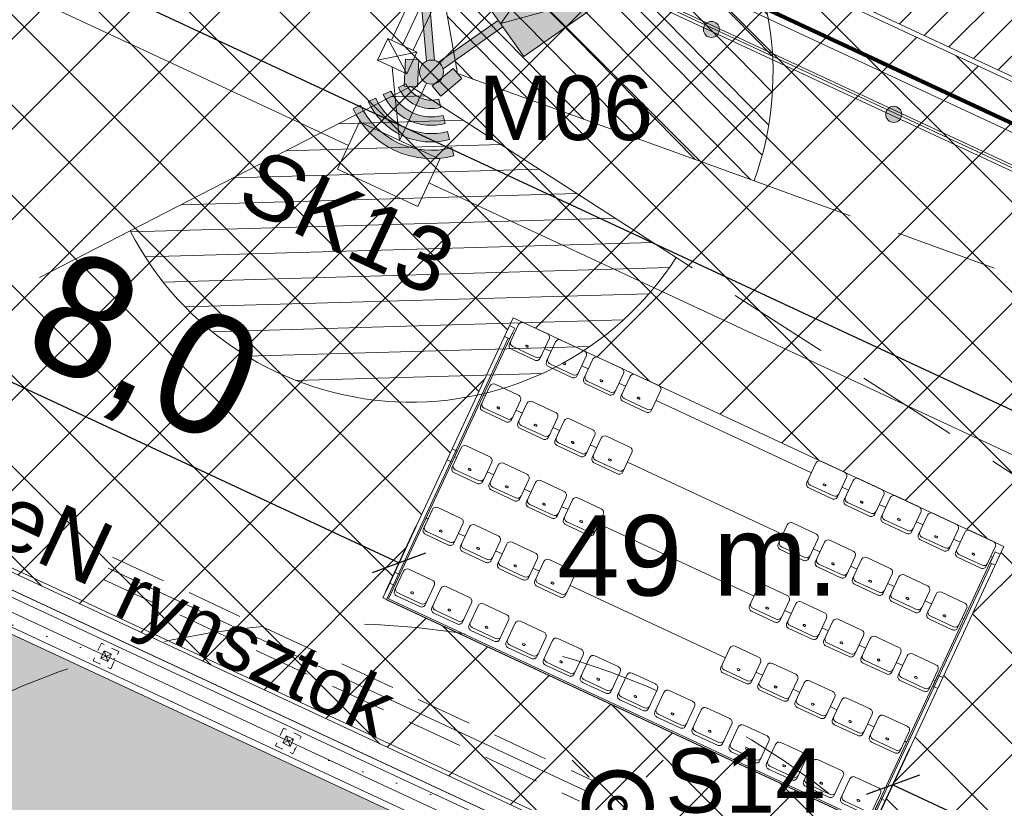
# Model space of a CAD drawing. Header units: millimetres. Extents: x 1962 to 3194, y -795 to -219.
# Tile 46 of 256: x 2206.84 to 2219.08, y -640.5 to -630.77. Entities that reach past the tile are written whole.
import ezdxf

# ---------------------------------------------------------------- set-up
doc = ezdxf.new("R2010")
doc.units = ezdxf.units.MM
for name, pattern in [('CENTER2', [28.575000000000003, 19.05, -3.175, 3.175, -3.175]), ('DOT', [6.35, 0, -6.35]), ('HIDDEN', [9.524999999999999, 6.35, -3.175]), ('L_0_45', [0.5, 0.25, -0.25])]:
    doc.linetypes.add(name, pattern=pattern)
doc.layers.get('0').update_dxf_attribs({"lineweight": 5})
doc.layers.get('Defpoints').update_dxf_attribs({"lineweight": 9})
for name, color, linetype, lineweight in [('A_boisko kolory', 78, 'Continuous', 9), ('A_boisko linie gry', 56, 'Continuous', 9), ('A_boisko reflektory', 74, 'Continuous', 9), ('A_boisko spadki', 64, 'Continuous', 9), ('A_chodnik', 132, 'Continuous', 9), ('A_hatch nawierzchnia', 253, 'Continuous', 9), ('A_hatch zieleń', 3, 'Continuous', 9), ('A_kamery', 23, 'Continuous', 9), ('A_latarnie', 22, 'Continuous', 9), ('A_mapa projektowa', 253, 'Continuous', 9), ('A_obiekty trybuny', 126, 'Continuous', 9), ('A_ogrodzenie 1_2m', 34, 'Continuous', 9), ('A_ogrodzenie 2_4m', 45, 'Continuous', 9), ('A_opisy', 13, 'Continuous', 9), ('A_parking', 53, 'Continuous', 9), ('A_strefy oddziaływania obiektów', 71, 'L_0_45', 9), ('A_wymiary pzt', 116, 'Continuous', 9), ('IE_kk', 30, 'Continuous', 9), ('IE_nn', 1, 'Continuous', 9), ('S-kd', 230, 'Continuous', 9), ('S-woda', 160, 'Continuous', 5), ('Z_UWAGI INSTALACJE WODNE', 4, 'Continuous', 9)]:
    doc.layers.add(name, color=color, linetype=linetype, lineweight=lineweight)
doc.styles.get("Standard").update_dxf_attribs({"font": 'arial.ttf'})
doc.styles.add('wymiary pzt', font='txt')
doc.dimstyles.new('wymiary pzt', dxfattribs={"dimtxt": 1.5, "dimasz": 0.5, "dimexe": 0.5, "dimexo": 0.1, "dimgap": 0.05, "dimtad": 1, "dimdec": 1, "dimrnd": 0.1, "dimzin": 0, "dimtxsty": 'wymiary pzt', "dimblk": 'OBLIQUE', "dimcen": 1, "dimadec": 1, "dimazin": 0, "dimtfac": 1, "dimtmove": 0, "dimatfit": 3, "dimfxl": 0, "dimarcsym": 0})
picture_1 = doc.add_image_def('image1.tif', size_in_pixel=(3404, 2413))

# ---------------------------------------------------------------- blocks, each defined once
blk = doc.blocks.new('zw$2336')
at = {"layer": 'A_strefy oddziaływania obiektów', "color": 7, "ltscale": 5}
blk.add_circle((-2.027500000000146, -2.273736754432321e-13), 10, dxfattribs=at)
blk.add_arc((-2.027500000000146, -2.273736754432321e-13), 30, 146.7258610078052, 12.57471333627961, dxfattribs=at)
blk = doc.blocks.new('zw$83E')
at = {"layer": 'Z_UWAGI INSTALACJE WODNE', "linetype": 'DOT', "ltscale": 0.2}
blk.add_line((0, -1.13686837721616e-13), (-40.97237903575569, 19.08675342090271), dxfattribs=at)
blk = doc.blocks.new('zw$B4C7')
at = {"layer": 'Z_UWAGI INSTALACJE WODNE'}
blk.add_lwpolyline([(-87.99083458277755, 37.75771384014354), (-0.2401453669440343, -3.120453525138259), (-26.53088138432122, -59.55718624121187), (-114.281570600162, -18.67901887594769)], dxfattribs=at)
at = {"layer": 'Z_UWAGI INSTALACJE WODNE', "linetype": 'L_0_45', "ltscale": 2}
blk.add_lwpolyline([(-0.3730195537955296, -3.168873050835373, 0.05000000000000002, 0.05000000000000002, 0), (-26.57930091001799, -59.42431205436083, 0.05, 0.05, 0), (-114.2393432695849, -18.5883720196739, 0, 0, 0)], format="xyseb", dxfattribs=at)
at = {"layer": 'Z_UWAGI INSTALACJE WODNE'}
blk.add_blockref('zw$83E', (-31.38811663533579, -57.1841521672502), dxfattribs=at)
blk = doc.blocks.new('zw$72B4')
at = {"layer": 'A_ogrodzenie 2_4m'}
for p, q in [((0.0500000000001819, -0.0500000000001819), (-0.04999999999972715, 0.04999999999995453)), ((-0.0500000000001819, -0.04999999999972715), (0.0500000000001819, 0.04999999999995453))]:
    blk.add_line(p, q, dxfattribs=at)
at = {"layer": 'A_ogrodzenie 2_4m', "linetype": 'HIDDEN', "ltscale": 0.01}
blk.add_lwpolyline([(-0.1199999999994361, 0.1199999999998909), (-0.1199999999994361, -0.1199999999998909), (0.1199999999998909, -0.1199999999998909), (0.1199999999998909, 0.1199999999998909)], close=True, dxfattribs=at)
at = {"layer": 'A_ogrodzenie 2_4m'}
blk.add_lwpolyline([(-0.04999999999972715, 0.04999999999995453), (-0.04999999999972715, -0.04999999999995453), (0.0500000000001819, -0.04999999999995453), (0.0500000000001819, 0.04999999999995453)], close=True, dxfattribs=at)
blk = doc.blocks.new('zw$4BF9')
at = {"layer": 'A_ogrodzenie 2_4m'}
blk.add_lwpolyline([(11.14485038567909, 8.054290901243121), (11.14485038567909, 8.054290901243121), (-89.68735298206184, 55.0264084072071), (-87.99299999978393, 59.2480000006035), (-87.5599999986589, 60.2390000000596), (-75.48799999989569, 90.17300000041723), (-61.70164762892, 124.5301955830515)], dxfattribs=at)
at = {"layer": 'A_ogrodzenie 2_4m', "rotation": 65.02180580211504}
for p in [(-27.38006353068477, 26.0009063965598), (-25.11389212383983, 24.94522313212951)]:
    blk.add_blockref('zw$72B4', p, dxfattribs=at)
blk = doc.blocks.new('zw$9027')
at = {"layer": 'A_kamery'}
h = blk.add_hatch(dxfattribs=at)
h.set_pattern_fill('ANSI31', color=256, scale=0.09999999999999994, angle=75.00000000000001)
h.set_pattern_definition([(120, (-454.7439262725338, -175.431343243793), (-0.2749630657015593, -0.15875), [])])
h.paths.add_polyline_path([(3.236519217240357, -2.217250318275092, 0.5773502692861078), (0.3019354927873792, 3.911533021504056), (1.096964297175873e-09, -4.670255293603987e-10)])
at = {"layer": 'A_kamery', "linetype": 'HIDDEN', "ltscale": 0.2}
for p, q in [((2.225990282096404, 28.83738332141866), (0.3019356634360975, 3.911533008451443)), ((3.236519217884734, -2.217250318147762), (23.86091210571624, -16.34645475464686))]:
    blk.add_line(p, q, dxfattribs=at)
at = {"layer": 'A_kamery'}
for p, q in [((0.3019356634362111, 3.911533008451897), (0, 0)), ((0, 0), (3.236519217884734, -2.217250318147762))]:
    blk.add_line(p, q, dxfattribs=at)
blk.add_lwpolyline([(0.03571349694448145, -0.07458648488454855), (-0.2700012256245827, -0.2209687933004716), (-0.3414282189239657, -0.0717958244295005), (-0.03571349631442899, 0.07458648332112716)], close=True, dxfattribs=at)
at = {"layer": 'A_kamery', "linetype": 'HIDDEN', "ltscale": 0.2}
blk.add_arc((0, 0), 28.9231690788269, 325.5860297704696, 85.5860268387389, dxfattribs=at)
at = {"layer": 'A_kamery'}
blk.add_arc((0, 0), 3.923169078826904, 325.5860297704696, 85.5860268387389, dxfattribs=at)
blk.add_solid([(-0.03571349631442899, 0.07458648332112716), (0.03571349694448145, -0.07458648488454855), (-0.3414282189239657, -0.0717958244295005), (-0.2700012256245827, -0.2209687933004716)], dxfattribs=at)
blk = doc.blocks.new('zw$B760')
at = {"layer": 'A_ogrodzenie 1_2m'}
h = blk.add_hatch(color=256, dxfattribs=at)
h.dxf.hatch_style = 1
edge = h.paths.add_edge_path()
edge.add_ellipse((0, 0), major_axis=(0.1000000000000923, 0), ratio=1, start_angle=0, end_angle=360)
blk.add_circle((0, 0), 0.1000000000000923, dxfattribs=at)
blk = doc.blocks.new('zw$7FD1')
at = {"layer": 'A_ogrodzenie 1_2m'}
for p, q in [((-112.9703560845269, -4.319658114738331), (-32.95259223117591, -41.59548548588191)), ((-112.9172064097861, -4.300290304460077), (-32.93570129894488, -41.55922674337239)), ((-112.8773441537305, -4.285764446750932), (-32.88149349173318, -41.55138368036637))]:
    blk.add_line(p, q, dxfattribs=at)
for p in [(-48.4032195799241, -34.37583357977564), (-46.13704817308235, -35.43151684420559)]:
    blk.add_blockref('zw$B760', p, dxfattribs=at)
blk = doc.blocks.new('zw$62AA')
at = {"layer": 'A_boisko linie gry'}
for points in [[(-1.059999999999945, 62.05999999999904), (100.4600000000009, 62.05999999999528), (100.4600000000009, 0.9400000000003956), (-1.0600000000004, 0.9399999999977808)], [(-0.9999999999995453, 61.99999999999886), (100.4000000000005, 61.99999999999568), (100.4000000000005, 1.000000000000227), (-1.000000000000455, 0.9999999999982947)]]:
    blk.add_lwpolyline(points, close=True, dxfattribs=at)
blk = doc.blocks.new('zw$EC9E')
at = {"layer": 'A_boisko reflektory'}
h = blk.add_hatch(color=255, dxfattribs=at)
h.dxf.hatch_style = 2
h.paths.add_polyline_path([(0.8598803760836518, 0.6025825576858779), (1.71944346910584, 1.815492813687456), (0.57293630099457, 1.012049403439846), (0.8311859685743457, 0.643529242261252)])
h.paths.add_polyline_path([(1.146824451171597, 0.1931157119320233), (2.293331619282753, 0.9965591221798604), (0.8598803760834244, 0.6025825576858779), (0.8885747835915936, 0.5616358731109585)])
h.paths.add_polyline_path([(-0.7125411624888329, 2.396828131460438), (-0.09191161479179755, 1.045969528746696), (-0.141719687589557, 1.04159278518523), (-0.5899923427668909, 1.0022020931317)])
h.paths.add_polyline_path([(-0.0421035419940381, 1.050346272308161), (0.4061691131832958, 1.089736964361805), (0.2836202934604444, 2.484363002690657), (-0.09191161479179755, 1.045969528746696)])
h.paths.add_polyline_path([(0.0871203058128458, 0.1221067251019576), (0.8311859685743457, 0.643529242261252), (0.859880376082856, 0.6025825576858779), (0.8885747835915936, 0.5616358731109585), (0.1445091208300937, 0.04021335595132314, 0.171572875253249)])
h.paths.add_polyline_path([(-0.09191161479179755, 1.045969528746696), (-0.0421035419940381, 1.050346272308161), (0.03742877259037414, 0.1452552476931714, 0.1715728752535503), (-0.06218737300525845, 0.1365017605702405), (-0.141719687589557, 1.04159278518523)])
h.paths.add_polyline_path([(0.1500000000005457, -1.13686837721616e-13, 0.0679565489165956), (0.1445091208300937, 0.04021335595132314, 0.171572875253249), (0.0871203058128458, 0.1221067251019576, 0.09214036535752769), (0.03742877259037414, 0.1452552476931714, 0.1715728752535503), (-0.06218737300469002, 0.1365017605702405, 1.83235968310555)])
edge = h.paths.add_edge_path()
edge.add_line((-0.3171514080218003, -0.1480371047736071), (-0.4111720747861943, -0.1919232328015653))
edge.add_arc((1.13686837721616e-13, 1.13686837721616e-13), 0.4537587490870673, 565.0218058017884, 645.0218058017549)
edge.add_line((0.1176082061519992, -0.4382525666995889), (0.09071532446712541, -0.3380395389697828))
edge.add_arc((3.410605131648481e-13, -1.13686837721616e-13), 0.3499999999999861, -154.97819419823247, -74.97819419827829, ccw=False)
edge = h.paths.add_edge_path()
edge.add_line((0.1445010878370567, -0.5384655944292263), (0.1713939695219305, -0.6386786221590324))
edge.add_arc((1.13686837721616e-13, 1.13686837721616e-13), 0.6612762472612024, -154.97819419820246, -74.97819419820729, ccw=False)
edge.add_line((-0.5992134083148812, -0.2796954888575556), (-0.5051927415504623, -0.2358093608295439))
edge.add_arc((3.410605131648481e-13, -1.13686837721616e-13), 0.5575174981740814, 925.0218058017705, 1005.021805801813)
edge = h.paths.add_edge_path()
edge.add_arc((1.13686837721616e-13, 1.13686837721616e-13), 0.868793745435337, -514.9781941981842, -434.97819419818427, ccw=False)
edge.add_line((-0.7872547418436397, -0.3674677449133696), (-0.6932340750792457, -0.3235816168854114))
edge.add_arc((0, -1.13686837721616e-13), 0.7650349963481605, 925.0218058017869, 1005.021805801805)
edge.add_line((0.1982868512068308, -0.7388916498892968), (0.2251797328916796, -0.8391046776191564))
edge = h.paths.add_edge_path()
edge.add_arc((1.13686837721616e-13, 1.13686837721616e-13), 1.076311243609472, -154.9781941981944, -74.97819419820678, ccw=False)
edge.add_line((-0.9752960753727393, -0.4552400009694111), (-0.8812754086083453, -0.4113538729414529))
edge.add_arc((2.273736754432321e-13, 1.13686837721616e-13), 0.972552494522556, 925.021805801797, 1005.021805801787)
edge.add_line((0.2520726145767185, -0.9393177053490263), (0.2789654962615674, -1.039530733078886))
h = blk.add_hatch(color=256, dxfattribs=at)
h.dxf.hatch_style = 1
h.paths.add_polyline_path([(-0.7125411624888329, 2.396828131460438), (-0.09191161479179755, 1.045969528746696), (0.2836202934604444, 2.484363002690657)])
h = blk.add_hatch(color=256, dxfattribs=at)
h.dxf.hatch_style = 1
h.paths.add_polyline_path([(1.71944346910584, 1.815492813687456), (0.8598803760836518, 0.6025825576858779), (2.293331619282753, 0.9965591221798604)])
for p, q in [((-0.06218737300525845, 0.1365017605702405), (-0.141719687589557, 1.041592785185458)), ((0.03742877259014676, 0.1452552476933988), (-0.0421035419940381, 1.050346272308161)), ((0.0871203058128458, 0.1221067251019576), (0.8311859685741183, 0.6435292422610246)), ((0.1445091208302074, 0.04021335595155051), (0.8885747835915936, 0.5616358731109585)), ((-0.5051927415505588, -0.2358093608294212), (-0.5992134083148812, -0.2796954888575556)), ((-0.3171514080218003, -0.1480371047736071), (-0.411172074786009, -0.1919232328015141)), ((-0.6932340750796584, -0.3235816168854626), (-0.7872547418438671, -0.367467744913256)), ((0.09071532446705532, -0.3380395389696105), (0.1176082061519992, -0.4382525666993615)), ((-0.8812754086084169, -0.4113538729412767), (-0.9752960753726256, -0.4552400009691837)), ((0.144501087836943, -0.5384655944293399), (0.1713939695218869, -0.6386786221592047)), ((0.1982868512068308, -0.7388916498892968), (0.2251797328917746, -0.8391046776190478)), ((0.2520726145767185, -0.9393177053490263), (0.2789654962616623, -1.039530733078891))]:
    blk.add_line(p, q, dxfattribs=at)
for points in [[(-0.7125411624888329, 2.396828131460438), (0.2836202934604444, 2.484363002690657), (0.4061691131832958, 1.089736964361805), (-0.5899923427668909, 1.0022020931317)], [(2.293331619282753, 0.9965591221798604), (1.71944346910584, 1.815492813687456), (0.57293630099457, 1.012049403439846), (1.146824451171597, 0.1931157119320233)]]:
    blk.add_lwpolyline(points, close=True, dxfattribs=at)
for points in [[(-0.7125411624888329, 2.396828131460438), (-0.09191161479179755, 1.045969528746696), (0.2836202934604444, 2.484363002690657)], [(1.71944346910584, 1.815492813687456), (0.8598803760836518, 0.6025825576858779), (2.293331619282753, 0.9965591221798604)]]:
    blk.add_lwpolyline(points, dxfattribs=at)
blk.add_circle((1.13686837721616e-13, 1.13686837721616e-13), 0.15, dxfattribs=at)
for radius, start in [(0.5575174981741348, 205.0218058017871), (0.4537587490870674, 205.0218058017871), (0.3499999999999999, 205.0218058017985), (0.7650349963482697, 205.0218058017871), (0.6612762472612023, 205.0218058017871), (1.076311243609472, 205.0218058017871), (0.9725524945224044, 205.0218058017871), (0.8687937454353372, 205.0218058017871)]:
    blk.add_arc((1.13686837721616e-13, 1.13686837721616e-13), radius, start, 285.0218058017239, dxfattribs=at)
blk = doc.blocks.new('_Oblique')
at = {"color": 0, "linetype": 'ByBlock', "lineweight": -2}
blk.add_line((-0.5, -0.5), (0.5, 0.5), dxfattribs=at)
blk = doc.blocks.new('*D72')
at = {"layer": 'A_wymiary pzt', "color": 0, "lineweight": -2}
for p, q in [((2155.315282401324, -593.8414743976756), (2154.893009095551, -594.7479429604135)), ((2155.104145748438, -594.2947086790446), (2247.020058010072, -637.113221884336)), ((2247.231194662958, -636.659987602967), (2246.808921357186, -637.566456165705))]:
    blk.add_line(p, q, dxfattribs=at)
at = {"layer": 'Defpoints', "color": 0}
for p in [(2178.900456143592, -543.2126085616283), (2270.816368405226, -586.0311217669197), (2247.020058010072, -637.113221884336)]:
    blk.add_point(p, dxfattribs=at)
at = {"layer": 'A_wymiary pzt', "color": 0, "lineweight": -2, "xscale": 0.5, "yscale": 0.5, "zscale": 0.5}
for p, rotation in [((2155.104145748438, -594.2947086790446), 155.0218058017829), ((2247.020058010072, -637.113221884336), 335.0218058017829)]:
    blk.add_blockref('_Oblique', p, dxfattribs=dict(at, rotation=rotation))
at = {"layer": 'A_wymiary pzt', "color": 0, "insert": (2201.474849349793, -614.8179452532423), "char_height": 1.5, "attachment_point": 5, "rotation": 335.0218058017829, "style": 'wymiary pzt'}
blk.add_mtext('101,4', dxfattribs=at)
blk = doc.blocks.new('*D99')
at = {"layer": 'A_wymiary pzt', "color": 0, "lineweight": -2}
for p, q in [((2148.811065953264, -603.3979545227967), (2149.233339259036, -602.4914859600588)), ((2149.02220260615, -602.9447202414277), (2249.672495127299, -649.8320955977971)), ((2249.461358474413, -650.285329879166), (2249.883631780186, -649.3788613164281))]:
    blk.add_line(p, q, dxfattribs=at)
at = {"layer": 'Defpoints', "color": 0}
for p in [(2145.915145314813, -609.6144521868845), (2249.672495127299, -649.8320955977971), (2246.565437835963, -656.5018275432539)]:
    blk.add_point(p, dxfattribs=at)
at = {"layer": 'A_wymiary pzt', "color": 0, "lineweight": -2, "xscale": 0.5, "yscale": 0.5, "zscale": 0.5}
for p, rotation in [((2149.02220260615, -602.9447202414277), 155.0218058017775), ((2249.672495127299, -649.8320955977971), 335.0218058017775)]:
    blk.add_blockref('_Oblique', p, dxfattribs=dict(at, rotation=rotation))
at = {"layer": 'A_wymiary pzt', "color": 0, "insert": (2204.043897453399, -627.4979726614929), "char_height": 1.5, "attachment_point": 5, "rotation": 335.0218058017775, "style": 'wymiary pzt'}
blk.add_mtext('111,0', dxfattribs=at)
blk = doc.blocks.new('*D147')
at = {"layer": 'A_wymiary pzt', "color": 0, "lineweight": -2}
for p, q in [((2148.660817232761, -617.613667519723), (2148.238543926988, -618.5201360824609)), ((2148.449680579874, -618.066901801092), (2243.652809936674, -662.416746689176)), ((2243.86394658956, -661.963512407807), (2243.441673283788, -662.8699809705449))]:
    blk.add_line(p, q, dxfattribs=at)
at = {"layer": 'Defpoints', "color": 0}
for p in [(2151.055788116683, -612.4725283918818), (2246.258917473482, -656.8223732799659), (2243.652809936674, -662.416746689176)]:
    blk.add_point(p, dxfattribs=at)
at = {"layer": 'A_wymiary pzt', "color": 0, "lineweight": -2, "xscale": 0.5, "yscale": 0.5, "zscale": 0.5}
for p, rotation in [((2148.449680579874, -618.066901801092), 155.0218058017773), ((2243.652809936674, -662.416746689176), 335.0218058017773)]:
    blk.add_blockref('_Oblique', p, dxfattribs=dict(at, rotation=rotation))
at = {"layer": 'A_wymiary pzt', "color": 0, "insert": (2196.463992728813, -639.3558042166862), "char_height": 1.5, "attachment_point": 5, "rotation": 335.0218058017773, "style": 'wymiary pzt'}
blk.add_mtext('105,0', dxfattribs=at)
blk = doc.blocks.new('zw$4BE7')
at = {"layer": 'A_latarnie'}
for p, q in [((-0.3535533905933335, 0.3535533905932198), (-0.5656854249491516, 0.565685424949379)), ((0.3535533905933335, 0.3535533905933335), (0.5656854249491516, 0.5656854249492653)), ((-0.5656854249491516, -0.5656854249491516), (-0.3535533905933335, -0.3535533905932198)), ((0.5656854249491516, -0.5656854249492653), (0.3535533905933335, -0.3535533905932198))]:
    blk.add_line(p, q, dxfattribs=at)
at = {"layer": 'A_latarnie', "const_width": 0.1}
blk.add_lwpolyline([(0.1517476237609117, -0.3700981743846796, 0.8319272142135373), (-0.009260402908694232, 0.3998927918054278, 1.202028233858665), (0.1517476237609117, -0.3700981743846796)], format="xyb", dxfattribs=at)
at = {"layer": 'A_latarnie'}
blk.add_lwpolyline([(0.03793690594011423, -0.0925245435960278, 0.05, 0.05, 0.8319272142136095), (-0.002315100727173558, 0.09997319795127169, 0.05, 0.05, 1.202028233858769)], format="xyseb", close=True, dxfattribs=at)
blk = doc.blocks.new('zw$8BE4')
at = {"layer": 'A_latarnie', "xscale": -1, "rotation": 179.9999999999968}
blk.add_blockref('zw$4BE7', (38.76204388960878, -105.3161535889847), dxfattribs=at)
blk = doc.blocks.new('zw$5664')
at = {"layer": 'IE_kk'}
for p, q in [((21.79312431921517, -90.76252349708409), (35.41565829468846, -97.10850469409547)), ((36.05145482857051, -97.04615272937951), (35.95859572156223, -96.13445435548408)), ((36.38385451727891, -96.33261042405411), (36.05145482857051, -97.04615272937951)), ((35.27841947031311, -97.40310697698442), (35.55289711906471, -96.81390241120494)), ((36.55001253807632, -97.2784030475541), (35.55289711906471, -96.81390241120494)), ((36.27553488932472, -97.86760761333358), (36.55001253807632, -97.2784030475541)), ((36.27553488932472, -97.86760761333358), (35.27841947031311, -97.40310697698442)), ((36.41277371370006, -97.57300533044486), (51.63071396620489, -104.6621976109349))]:
    blk.add_line(p, q, dxfattribs=at)
blk.add_text('SK13', height=0.8, rotation=335.0218058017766, dxfattribs=at).set_placement((33.99421992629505, -97.84546202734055))
blk = doc.blocks.new('zw$253A')
at = {"layer": 'IE_nn', "color": 4, "linetype": 'HIDDEN', "ltscale": 0.11}
for p, q in [((35.94930742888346, -95.79917279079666), (64.11493692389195, -35.33771965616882)), ((36.22124799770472, -95.92585478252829), (64.38687749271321, -35.46440164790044)), ((32.48319845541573, -102.2258609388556), (38.43970250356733, -105.0005244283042)), ((32.36867175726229, -102.5034636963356), (38.28508811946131, -105.2594535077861))]:
    blk.add_line(p, q, dxfattribs=at)
at = {"layer": 'IE_nn'}
for p, q in [((36.08527771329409, -95.86251378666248), (64.25090720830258, -35.40106065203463)), ((35.77730200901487, -96.0499996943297), (35.90398400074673, -95.77805912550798)), ((36.2665714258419, -95.94696844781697), (35.90398400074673, -95.77805912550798)), ((35.90398400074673, -95.77805912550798), (36.13988943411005, -96.21890901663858)), ((36.2665714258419, -95.94696844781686), (35.77730200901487, -96.0499996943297)), ((36.13988943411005, -96.21890901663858), (36.2665714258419, -95.94696844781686)), ((36.13988943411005, -96.21890901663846), (35.77730200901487, -96.0499996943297)), ((32.42593510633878, -102.3646623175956), (38.39945318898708, -105.147251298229))]:
    blk.add_line(p, q, dxfattribs=at)
at = {"layer": 'IE_nn', "color": 5}
for s, p in [('M06', (37.02926616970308, -97.04143022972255)), ('S14', (39.35266539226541, -105.4042111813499))]:
    blk.add_text(s, height=0.8, dxfattribs=at).set_placement(p)
at = {"layer": 'IE_nn'}
blk.add_text('2eN', height=0.8, rotation=335.0229169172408, dxfattribs=at).set_placement((30.36435598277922, -101.7372521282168))
blk = doc.blocks.new('zw$FBD4')
at = {"layer": 'S-kd'}
blk.add_lwpolyline([(-29.39680936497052, -74.11792806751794), (71.07525469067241, -120.91990546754), (70.9696907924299, -121.1465246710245), (-29.50237326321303, -74.34454727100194)], close=True, dxfattribs=at)
at = {"layer": 'S-kd', "color": 7, "insert": (32.76389731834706, -102.2948341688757), "char_height": 0.7, "width": 14.81304603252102, "attachment_point": 1, "rotation": 334.90303897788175}
blk.add_mtext('rynsztok', dxfattribs=at)
blk = doc.blocks.new('zw$1B2')
at = {"layer": 'A_obiekty trybuny'}
for p, q in [((0.0004671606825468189, -0.05559487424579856), (-0.008109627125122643, -0.05559487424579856)), ((-0.008109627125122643, -0.07549649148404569), (0.0004671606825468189, -0.07549649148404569)), ((0.00810962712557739, -0.05559487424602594), (0.0004671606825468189, -0.05559487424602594)), ((0.0004671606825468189, -0.07549649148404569), (0.00810962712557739, -0.07549649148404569)), ((-0.1599999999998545, -0.1436974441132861), (0.1600000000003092, -0.1436974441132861))]:
    blk.add_line(p, q, dxfattribs=at)
blk.add_lwpolyline([(0.1600000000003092, 0.1824999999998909), (-0.1599999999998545, 0.1824999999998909, 0.414213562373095), (-0.2100000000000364, 0.1324999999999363), (-0.2100000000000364, -0.1325000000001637, 0.414213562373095), (-0.1599999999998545, -0.1825000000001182), (0.1600000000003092, -0.1825000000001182, 0.414213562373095), (0.2100000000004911, -0.1325000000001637), (0.2100000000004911, 0.1324999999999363, 0.414213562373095)], format="xyb", close=True, dxfattribs=at)
for centre, radius, start, end in [((-0.1599999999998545, -0.09369744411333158), 0.05000000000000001, 180, 270), ((-0.006943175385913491, -0.06601150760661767), 0.01048173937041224, 96.38934803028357, 177.4528478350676), ((-0.006943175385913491, -0.06507985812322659), 0.01048173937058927, 182.5471521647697, 263.6106519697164), ((0.006943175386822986, -0.06601150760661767), 0.01048173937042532, 2.547152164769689, 83.61065196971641), ((0.006943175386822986, -0.06507985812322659), 0.01048173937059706, 276.3893480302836, 357.4528478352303), ((0.1600000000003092, -0.09369744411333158), 0.05000000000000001, 270, 0)]:
    blk.add_arc(centre, radius, start, end, dxfattribs=at)
blk = doc.blocks.new('zw$D15A')
at = {"layer": 'A_obiekty trybuny'}
for p, q in [((-3.039999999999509, 0), (-3.039999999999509, -3.640321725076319)), ((-3.039999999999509, 0), (-3.015000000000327, 0)), ((-2.5949999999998, 0), (-2.505000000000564, 0)), ((-2.085000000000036, 0), (-1.995000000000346, 0)), ((-1.574999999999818, 0), (-1.485000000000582, 0)), ((-1.065000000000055, 0), (1.0649999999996, 0)), ((1.485000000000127, 0), (1.574999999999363, 0)), ((1.994999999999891, 0), (2.084999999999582, 0)), ((2.505000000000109, 0), (2.594999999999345, 0)), ((3.014999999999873, 0), (3.104999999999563, 0)), ((3.525000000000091, 0), (3.55004695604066, 0)), ((3.55004695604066, -3.640321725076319), (3.55004695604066, 0)), ((-3.059999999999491, -3.660321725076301), (-3.059999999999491, -0.07500000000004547)), ((3.570046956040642, -3.660321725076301), (3.570046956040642, -0.07500000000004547)), ((-3.039999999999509, -0.8450013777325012), (-3.015000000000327, -0.8450013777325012)), ((-2.5949999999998, -0.8450013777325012), (-2.505000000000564, -0.8450013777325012)), ((-2.085000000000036, -0.8450013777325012), (-1.995000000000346, -0.8450013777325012)), ((-1.574999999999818, -0.8450013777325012), (-1.485000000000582, -0.8450013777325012)), ((-1.065000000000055, -0.8450013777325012), (1.0649999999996, -0.8450013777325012)), ((1.485000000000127, -0.8450013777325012), (1.574999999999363, -0.8450013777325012)), ((1.994999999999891, -0.8450013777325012), (2.084999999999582, -0.8450013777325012)), ((2.505000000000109, -0.8450013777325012), (2.594999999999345, -0.8450013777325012)), ((3.014999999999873, -0.8450013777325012), (3.104999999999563, -0.8450013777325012)), ((3.525000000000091, -0.8450013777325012), (3.55004695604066, -0.8450013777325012)), ((-3.039999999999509, -1.690002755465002), (-3.015000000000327, -1.690002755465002)), ((-2.5949999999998, -1.690002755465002), (-2.505000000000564, -1.690002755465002)), ((-2.085000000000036, -1.690002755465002), (-1.995000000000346, -1.690002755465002)), ((-1.574999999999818, -1.690002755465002), (-1.485000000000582, -1.690002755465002)), ((-1.065000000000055, -1.690002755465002), (1.0649999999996, -1.690002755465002)), ((1.485000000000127, -1.690002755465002), (1.574999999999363, -1.690002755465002)), ((1.994999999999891, -1.690002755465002), (2.084999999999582, -1.690002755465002)), ((2.505000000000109, -1.690002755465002), (2.594999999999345, -1.690002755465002)), ((3.014999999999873, -1.690002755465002), (3.104999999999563, -1.690002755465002)), ((3.525000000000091, -1.690002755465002), (3.55004695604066, -1.690002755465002)), ((-3.039999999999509, -2.535004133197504), (-3.015000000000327, -2.535004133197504)), ((-2.5949999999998, -2.535004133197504), (-2.505000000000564, -2.535004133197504)), ((-2.085000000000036, -2.535004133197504), (-1.995000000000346, -2.535004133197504)), ((-1.574999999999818, -2.535004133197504), (-1.485000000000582, -2.535004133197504)), ((-1.065000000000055, -2.535004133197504), (1.0649999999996, -2.535004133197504)), ((1.485000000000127, -2.535004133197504), (1.574999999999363, -2.535004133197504)), ((1.994999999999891, -2.535004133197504), (2.084999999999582, -2.535004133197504)), ((2.505000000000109, -2.535004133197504), (2.594999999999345, -2.535004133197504)), ((3.014999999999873, -2.535004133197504), (3.104999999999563, -2.535004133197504)), ((3.525000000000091, -2.535004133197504), (3.55004695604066, -2.535004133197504)), ((-3.059999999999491, -3.660321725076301), (3.570046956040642, -3.660321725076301)), ((-3.039999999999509, -3.640321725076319), (3.55004695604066, -3.640321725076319))]:
    blk.add_line(p, q, dxfattribs=at)
for points in [[(-3.039999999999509, -0.07500000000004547), (-3.039999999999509, 0.07499999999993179), (-3.109999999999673, 0.07499999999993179), (-3.109999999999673, -0.07500000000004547)], [(3.55004695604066, -0.07500000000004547), (3.55004695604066, 0.07499999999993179), (3.620046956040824, 0.07499999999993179), (3.620046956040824, -0.07500000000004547)], [(-3.039999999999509, -1.765002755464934), (-3.039999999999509, -1.615002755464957), (-3.109999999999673, -1.615002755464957), (-3.109999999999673, -1.765002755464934)], [(3.55004695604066, -1.765002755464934), (3.55004695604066, -1.615002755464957), (3.620046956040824, -1.615002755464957), (3.620046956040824, -1.765002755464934)], [(-3.039999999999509, -3.455005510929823), (-3.039999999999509, -3.305005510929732), (-3.109999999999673, -3.305005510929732), (-3.109999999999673, -3.455005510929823)], [(3.55004695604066, -3.455005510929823), (3.55004695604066, -3.305005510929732), (3.620046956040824, -3.305005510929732), (3.620046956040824, -3.455005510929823)]]:
    blk.add_lwpolyline(points, close=True, dxfattribs=at)
for p in [(-2.805000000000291, 0), (-2.295000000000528, 0), (-1.785000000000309, 0), (-1.275000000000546, 0), (1.274999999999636, 0), (1.7849999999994, 0), (2.294999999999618, 0), (2.804999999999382, 0), (3.3149999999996, 0), (-2.805000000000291, -0.8450013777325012), (-2.295000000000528, -0.8450013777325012), (-1.785000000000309, -0.8450013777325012), (-1.275000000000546, -0.8450013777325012), (1.274999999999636, -0.8450013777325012), (1.7849999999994, -0.8450013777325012), (2.294999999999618, -0.8450013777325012), (2.804999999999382, -0.8450013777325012), (3.3149999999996, -0.8450013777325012), (-2.805000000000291, -1.690002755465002), (-2.295000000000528, -1.690002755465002), (-1.785000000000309, -1.690002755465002), (-1.275000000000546, -1.690002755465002), (1.274999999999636, -1.690002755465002), (1.7849999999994, -1.690002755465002), (2.294999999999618, -1.690002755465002), (2.804999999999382, -1.690002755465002), (3.3149999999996, -1.690002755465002), (-2.805000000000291, -2.535004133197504), (-2.295000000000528, -2.535004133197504), (-1.785000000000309, -2.535004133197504), (-1.275000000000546, -2.535004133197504), (1.274999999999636, -2.535004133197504), (1.7849999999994, -2.535004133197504), (2.294999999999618, -2.535004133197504), (2.804999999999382, -2.535004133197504), (3.3149999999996, -2.535004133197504), (-2.805000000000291, -3.380005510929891), (-2.295000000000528, -3.380005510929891), (-1.785000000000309, -3.380005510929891), (-1.275000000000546, -3.380005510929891), (-0.7650000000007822, -3.380005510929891), (-0.2550000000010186, -3.380005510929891), (0.2549999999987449, -3.380005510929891), (0.7649999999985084, -3.380005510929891), (1.274999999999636, -3.380005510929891), (1.7849999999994, -3.380005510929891), (2.294999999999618, -3.380005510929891), (2.804999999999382, -3.380005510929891), (3.3149999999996, -3.380005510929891)]:
    blk.add_blockref('zw$1B2', p, dxfattribs=at)
blk = doc.blocks.new('*D1322')
at = {"layer": 'A_wymiary pzt', "color": 0, "lineweight": -2}
for p, q in [((2204.146428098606, -634.4936925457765), (2204.519823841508, -633.6921464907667)), ((2204.30868718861, -634.14538077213), (2211.560435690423, -637.5235672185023)), ((2211.398176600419, -637.8718789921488), (2211.771572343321, -637.070332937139))]:
    blk.add_line(p, q, dxfattribs=at)
at = {"layer": 'Defpoints', "color": 0}
for p in [(2204.104200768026, -634.5843394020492), (2211.560435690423, -637.5235672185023), (2211.355949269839, -637.9625258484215)]:
    blk.add_point(p, dxfattribs=at)
at = {"layer": 'A_wymiary pzt', "color": 0, "lineweight": -2, "xscale": 0.5, "yscale": 0.5, "zscale": 0.5}
for p, rotation in [((2204.30868718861, -634.14538077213), 155.0218058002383), ((2211.560435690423, -637.5235672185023), 335.0218058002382)]:
    blk.add_blockref('_Oblique', p, dxfattribs=dict(at, rotation=rotation))
at = {"layer": 'A_wymiary pzt', "color": 0, "insert": (2208.347308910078, -634.9484539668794), "char_height": 1.5, "attachment_point": 5, "rotation": 335.02180580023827, "style": 'wymiary pzt'}
blk.add_mtext('8,0', dxfattribs=at)
blk = doc.blocks.new('*D1323')
at = {"layer": 'A_wymiary pzt', "color": 0, "lineweight": -2}
for p, q in [((2217.498752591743, -640.7137981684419), (2217.909361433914, -639.8323690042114)), ((2217.698224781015, -640.2856032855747), (2224.949973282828, -643.663789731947)), ((2224.750501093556, -644.0919846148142), (2225.161109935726, -643.2105554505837))]:
    blk.add_line(p, q, dxfattribs=at)
at = {"layer": 'Defpoints', "color": 0}
for p in [(2217.456525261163, -640.8044450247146), (2224.949973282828, -643.663789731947), (2224.708273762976, -644.1826314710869)]:
    blk.add_point(p, dxfattribs=at)
at = {"layer": 'A_wymiary pzt', "color": 0, "lineweight": -2, "xscale": 0.5, "yscale": 0.5, "zscale": 0.5}
for p, rotation in [((2217.698224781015, -640.2856032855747), 155.0218058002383), ((2224.949973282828, -643.663789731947), 335.0218058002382)]:
    blk.add_blockref('_Oblique', p, dxfattribs=dict(at, rotation=rotation))
at = {"layer": 'A_wymiary pzt', "color": 0, "insert": (2221.736846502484, -641.0886764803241), "char_height": 1.5, "attachment_point": 5, "rotation": 335.02180580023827, "style": 'wymiary pzt'}
blk.add_mtext('8,0', dxfattribs=at)
blk = doc.blocks.new('zw$2E05')
at = {"layer": 'S-woda', "linetype": 'CENTER2', "ltscale": 0.1}
blk.add_arc((2.628339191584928, -30.87223977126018), 75, 47.103856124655, 200.6716634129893, dxfattribs=at)

msp = doc.modelspace()

# ---------------------------------------------------------------- hatches: boundary and pattern name
at = {"layer": 'A_boisko kolory'}
h = msp.add_hatch(dxfattribs=at)
h.set_pattern_fill('LINE', color=233, scale=0.1, angle=45)
h.set_pattern_definition([(45, (-0.8445466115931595, -1.812937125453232), (-0.2245064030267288, 0.2245064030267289), [])])
h.paths.add_polyline_path([(2152.297237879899, -600.3201280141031), (2244.213150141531, -643.1386412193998), (2269.971821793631, -587.8440588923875), (2178.055909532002, -545.0255456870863)])
h.paths.add_polyline_path([(2158.096400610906, -599.7120888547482), (2162.56075828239, -601.7917848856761), (2162.476303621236, -601.9730785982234), (2162.544288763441, -602.0047490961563), (2162.628743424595, -601.8234553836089), (2171.290050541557, -605.8582768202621), (2171.205595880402, -606.0395705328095), (2171.273581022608, -606.0712410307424), (2171.358035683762, -605.8899473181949), (2227.685992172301, -632.1300105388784), (2227.601537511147, -632.3113042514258), (2227.669522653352, -632.3429747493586), (2227.753977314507, -632.1616810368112), (2236.415284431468, -636.1965024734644), (2236.330829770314, -636.3777961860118), (2236.398814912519, -636.4094666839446), (2236.483269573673, -636.2281729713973), (2240.947627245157, -638.3078690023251), (2247.543536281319, -624.1488300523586), (2247.724829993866, -624.2332847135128), (2247.756500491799, -624.1652995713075), (2247.575206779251, -624.0808449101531), (2249.654902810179, -619.6164872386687), (2249.836196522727, -619.700941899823), (2249.86786702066, -619.6329567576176), (2249.686573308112, -619.5485020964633), (2251.755712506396, -615.1068061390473), (2251.937006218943, -615.1912608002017), (2251.968676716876, -615.1232756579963), (2251.787383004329, -615.0388209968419), (2253.332903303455, -611.721146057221), (2253.514197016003, -611.8056007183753), (2253.545867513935, -611.7376155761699), (2253.364573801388, -611.6531609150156), (2255.433712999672, -607.2114649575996), (2255.615006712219, -607.2959196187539), (2255.646677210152, -607.2279344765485), (2255.465383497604, -607.1434798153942), (2257.545079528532, -602.6791221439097), (2257.72637324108, -602.7635768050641), (2257.758043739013, -602.6955916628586), (2257.576750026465, -602.6111370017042), (2264.172659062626, -588.4520980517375), (2259.708301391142, -586.3724020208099), (2259.792756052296, -586.1911083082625), (2259.724770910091, -586.1594378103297), (2259.640316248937, -586.3407315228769), (2250.979009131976, -582.3059100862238), (2251.06346379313, -582.1246163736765), (2250.995478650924, -582.0929458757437), (2250.91102398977, -582.2742395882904), (2194.583067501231, -556.0341763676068), (2194.667522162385, -555.8528826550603), (2194.59953702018, -555.8212121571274), (2194.515082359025, -556.0025058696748), (2185.853775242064, -551.9676844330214), (2185.938229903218, -551.7863907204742), (2185.870244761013, -551.7547202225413), (2185.785790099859, -551.9360139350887), (2181.321432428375, -549.8563179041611), (2174.725523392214, -564.0153568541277), (2174.544229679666, -563.9309021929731), (2174.512559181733, -563.9988873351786), (2174.693852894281, -564.0833419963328), (2172.614156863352, -568.5476996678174), (2172.432863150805, -568.463245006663), (2172.401192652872, -568.5312301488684), (2172.58248636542, -568.6156848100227), (2170.513347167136, -573.0573807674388), (2170.332053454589, -572.9729261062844), (2170.300382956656, -573.0409112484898), (2170.481676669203, -573.1253659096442), (2168.936156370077, -576.4430408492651), (2168.754862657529, -576.3585861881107), (2168.723192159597, -576.426571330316), (2168.904485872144, -576.5110259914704), (2166.83534667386, -580.9527219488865), (2166.654052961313, -580.8682672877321), (2166.62238246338, -580.9362524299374), (2166.803676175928, -581.0207070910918), (2164.723980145, -585.4850647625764), (2164.542686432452, -585.400610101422), (2164.511015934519, -585.4685952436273), (2164.692309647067, -585.5530499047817)], flags=16)
at = {"layer": 'A_hatch nawierzchnia'}
h = msp.add_hatch(dxfattribs=at)
h.set_pattern_fill('NET', color=256, scale=0.25, angle=45)
h.set_pattern_definition([(45, (0, 0), (-0.561266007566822, 0.5612660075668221), []), (135, (0, 0), (-0.5612660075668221, -0.561266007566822), [])])
h.paths.add_polyline_path([(2146.093270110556, -609.3885396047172), (2152.217513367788, -600.3491797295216), (2231.451930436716, -637.2600893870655), (2230.945202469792, -638.3478516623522), (2231.942317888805, -638.8123522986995), (2232.449045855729, -637.7245900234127), (2244.187813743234, -643.193029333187), (2244.242201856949, -643.2183657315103), (2246.600138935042, -656.2091018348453), (2216.038079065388, -641.9719373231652), (2214.950316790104, -641.4652093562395), (2193.376364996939, -631.4151046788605), (2192.288602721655, -630.9083767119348), (2170.714650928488, -620.8582720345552), (2169.626888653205, -620.3515440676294)])
h.paths.add_polyline_path([(2198.003624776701, -631.7424202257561), (2204.104200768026, -634.5843394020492), (2205.72692180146, -631.1009423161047), (2199.626345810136, -628.2590231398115)], flags=16)
h.paths.add_polyline_path([(2184.651300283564, -625.5223146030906), (2190.751876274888, -628.3642337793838), (2192.374597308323, -624.8808366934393), (2186.274021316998, -622.038917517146)], flags=16)
h.paths.add_polyline_path([(2171.298975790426, -619.3022089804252), (2172.921696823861, -615.8188118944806), (2179.022272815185, -618.6607310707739), (2177.399551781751, -622.1441281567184)], flags=16)
h.paths.add_polyline_path([(2159.569372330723, -609.5987062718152), (2165.669948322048, -612.4406254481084), (2164.047227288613, -615.9240225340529), (2157.946651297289, -613.0821033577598)], flags=16)
h.paths.add_polyline_path([(2217.456525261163, -640.8044450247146), (2211.355949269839, -637.9625258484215), (2212.978670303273, -634.4791287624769), (2219.079246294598, -637.3210479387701)], flags=16)
h.paths.add_polyline_path([(2224.708273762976, -644.1826314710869), (2226.330994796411, -640.6992343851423), (2232.431570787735, -643.5411535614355), (2230.808849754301, -647.02455064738)], flags=16)
h = msp.add_hatch(dxfattribs=at)
h.set_pattern_fill('CONC', color=256, scale=0.1, angle=45)
h.set_pattern_definition([(45, (0.7043472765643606, 3.174686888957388), (-1.79605122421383, 1.796051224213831), [0, -2.54]), (45, (1.35092571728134, 2.564029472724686), (-1.79605122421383, 1.796051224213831), [0, -2.54]), (45, (0.4349395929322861, 3.58777867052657), (-1.79605122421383, 1.796051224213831), [0, -2.54]), (23.19859999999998, (0.05776883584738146, 2.09705615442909), (7.184205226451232, 3.592103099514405), [0.27356562, -13.40475348]), (261.8699, (0.3092160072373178, 2.20481922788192), (1.796050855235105, 8.980256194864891), [0.127, -12.573]), (175.6013, (0.2912554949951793, 2.079095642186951), (19.75656245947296, -1.796048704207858), [0.2341753, -23.18346646]), (251.5651, (-0.08591526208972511, 1.270872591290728), (3.864124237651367e-06, -3.59210328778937), [0.05679694, -5.62281578]), (11.30990000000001, (-0.1038757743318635, 1.216991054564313), (5.388155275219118, 1.796048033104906), [0.09158224, -9.066519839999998]), (153.4349, (-0.01407321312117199, 1.234951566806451), (-5.388151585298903, 1.796054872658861), [0.08032242, -7.951863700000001]), (270, (1.24316264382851, 2.240740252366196), (1.79605178, -1.796051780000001), [0.10776204, -3.48433898]), (45, (1.24316264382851, 2.132977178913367), (3.552713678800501e-16, 3.592102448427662), [0.1524, -2.3876]), (180, (1.35092571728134, 2.240740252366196), (-1.796051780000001, -1.79605178), [0.10776204, -3.48433898]), (296.5651, (-0.1218362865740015, 3.174686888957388), (-1.79605487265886, 5.388151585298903), [0.08032241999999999, -7.9518637]), (45, (-0.085915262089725, 3.102844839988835), (3.552713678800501e-16, 3.592102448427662), [0.127, -2.413]), (188.1301, (0.003887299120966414, 3.192647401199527), (-8.980256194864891, -1.796050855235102), [0.127, -12.573]), (258.6901, (-1.09170394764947, 2.240740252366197), (1.796048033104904, 5.388155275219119), [0.09158224, -9.066519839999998]), (26.56509999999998, (-1.109664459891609, 2.150937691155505), (-5.388151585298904, -1.796054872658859), [0.16064484, -7.87154128]), (171.8699, (-0.9659803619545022, 2.222779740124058), (8.980256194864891, -1.796050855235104), [0.127, -12.573]), (45, (-0.4990070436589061, 2.689753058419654), (-1.79605122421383, 1.796051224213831), [0, -2.54]), (45, (-0.5169675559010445, 1.737845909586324), (-1.79605122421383, 1.796051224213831), [0, -2.54]), (45, (0.6504657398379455, 1.576201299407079), (-1.79605122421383, 1.796051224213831), [0, -2.54]), (45, (0.5786236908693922, 2.617911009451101), (-1.79605122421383, 1.796051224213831), [0, -2.54]), (45, (-0.2475598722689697, 2.402384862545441), (-1.79605122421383, 1.796051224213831), [0, -2.54]), (45, (-0.6965726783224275, 2.061135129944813), (-1.79605122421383, 1.796051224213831), [0, -2.54]), (45, (-0.4271649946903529, 2.115016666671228), (-1.79605122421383, 1.796051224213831), [0, -2.54]), (45, (-0.06795474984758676, 1.612122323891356), (-1.79605122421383, 1.796051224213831), [0, -2.54]), (45, (-0.5708490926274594, 1.252912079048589), (-1.79605122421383, 1.796051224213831), [0, -2.54]), (45, (-0.9659803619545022, 1.683964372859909), (-1.79605122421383, 1.796051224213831), [0, -2.54]), (45, (-1.41499316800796, 2.025214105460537), (-1.79605122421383, 1.796051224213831), [0, -2.54]), (45, (-0.9300593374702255, 2.653832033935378), (-1.79605122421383, 1.796051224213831), [0, -2.54]), (45, (-0.6067701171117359, 3.120805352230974), (-1.79605122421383, 1.796051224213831), [0, -2.54]), (45, (0.09368986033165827, 3.677581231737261), (-1.79605122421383, 1.796051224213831), [0, -2.54]), (45, (0.2194134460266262, 2.689753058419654), (-1.79605122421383, 1.796051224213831), [0, -2.54]), (45, (-0.2834808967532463, 2.83343715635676), (-1.79605122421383, 1.796051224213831), [0, -2.54]), (45, (0.7223077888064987, 2.115016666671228), (-1.79605122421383, 1.796051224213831), [0, -2.54]), (45, (0.2732949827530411, 1.486398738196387), (-1.79605122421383, 1.796051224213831), [0, -2.54]), (45, (1.207241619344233, 1.630082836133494), (-1.79605122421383, 1.796051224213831), [0, -2.54]), (45, (0.506781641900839, 1.145149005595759), (-1.79605122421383, 1.796051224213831), [0, -2.54]), (45, (-0.01407321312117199, 0.5165310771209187), (-1.79605122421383, 1.796051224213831), [0, -2.54]), (45, (0.2912554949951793, 0.6422546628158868), (-1.79605122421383, 1.796051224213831), [0, -2.54]), (45, (0.05776883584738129, 0.9116623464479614), (-1.79605122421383, 1.796051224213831), [0, -2.54]), (45, (1.548491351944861, 1.827648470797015), (-1.79605122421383, 1.796051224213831), [0, -2.54]), (45, (1.02763649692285, 2.779555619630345), (-1.79605122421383, 1.796051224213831), [0, -2.54]), (45, (0.3990185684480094, 3.228568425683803), (-1.79605122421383, 1.796051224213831), [0, -2.54]), (45, (0.8659918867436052, 1.109227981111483), (-1.79605122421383, 1.796051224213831), [0, -2.54])])
h.paths.add_polyline_path([(2139.443272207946, -637.4004138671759), (2152.014991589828, -643.2568789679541), (2210.109823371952, -646.0500223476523), (2239.245651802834, -659.6227849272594), (2239.982907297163, -663.7476372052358), (2249.099750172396, -662.2700877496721), (2246.258917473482, -656.8223732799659), (2215.742487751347, -642.6064653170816), (2215.953624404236, -642.1532310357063), (2214.865862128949, -641.6465030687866), (2214.654725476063, -642.0997373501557), (2193.080773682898, -632.049632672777), (2193.291910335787, -631.5963983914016), (2192.2041480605, -631.089670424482), (2191.993011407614, -631.542904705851), (2170.419059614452, -621.4928000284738), (2170.630196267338, -621.0395657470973), (2169.54243399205, -620.5328377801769), (2169.331297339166, -620.9860720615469), (2151.055788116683, -612.4725283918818)])
at = {"layer": 'A_hatch zieleń'}
h = msp.add_hatch(dxfattribs=at)
h.set_pattern_fill('DOTS', color=256, scale=0.25, angle=45, style=2)
h.set_pattern_definition([(45, (0, 0), (-0.1403165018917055, 0.4209495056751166), [0, -0.396875])])
h.paths.add_polyline_path([(2193.11455554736, -631.9771151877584), (2214.688507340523, -642.0272198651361), (2214.832080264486, -641.719020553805), (2193.258128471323, -631.6689158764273)])

# ---------------------------------------------------------------- linework, layer by layer
at = {"layer": 'A_boisko spadki'}
msp.add_lwpolyline([(2178.055909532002, -545.0255456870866), (2269.971821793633, -587.8440588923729), (2244.213150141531, -643.1386412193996), (2152.297237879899, -600.320128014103)], close=True, dxfattribs=at)
at = {"layer": 'A_chodnik'}
for points in [[(2249.571377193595, -662.2661583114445), (2246.565437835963, -656.5018275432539), (2145.915145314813, -609.6144521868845), (2149.822013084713, -599.9973831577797), (2162.985396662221, -571.7403438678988), (2161.444400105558, -571.022479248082), (2163.201057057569, -567.2515700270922), (2164.742053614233, -567.9694346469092), (2176.903524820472, -541.8631400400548), (2212.464286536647, -558.4289218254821), (2213.300387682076, -556.6341140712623), (2238.409566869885, -568.331084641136), (2237.573465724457, -570.1258923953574), (2270.958702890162, -585.6782182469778), (2272.588677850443, -582.1792495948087), (2289.630286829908, -590.1179877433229), (2258.873193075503, -656.1423804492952), (2259.247224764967, -657.2204709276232)], [(2178.026857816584, -544.9458211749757), (2152.217513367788, -600.3491797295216), (2244.242201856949, -643.2183657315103), (2270.051546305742, -587.815007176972)], [(2178.055909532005, -545.0255456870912), (2152.297237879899, -600.320128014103), (2244.213150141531, -643.1386412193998), (2269.971821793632, -587.8440588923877), (2178.055909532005, -545.0255456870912)]]:
    msp.add_lwpolyline(points, close=True, dxfattribs=at)
msp.add_lwpolyline([(2214.865862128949, -641.6465030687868), (2193.291910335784, -631.5963983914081)], dxfattribs=at)
at = {"layer": 'A_hatch nawierzchnia'}
msp.add_line((2146.093270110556, -609.3885396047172), (2246.568969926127, -656.1945819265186), dxfattribs=at)
msp.add_lwpolyline([(2219.079246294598, -637.3210479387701), (2217.456525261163, -640.8044450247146), (2211.355949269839, -637.9625258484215), (2212.978670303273, -634.4791287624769)], close=True, dxfattribs=at)
at = {"layer": 'A_parking'}
for points in [[(2249.166837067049, -662.3987367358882), (2246.258917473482, -656.8223732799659), (2215.669970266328, -642.57268345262), (2215.847325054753, -642.19196665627), (2214.904597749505, -641.7528024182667), (2214.727242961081, -642.133519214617), (2193.00825619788, -632.0158508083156), (2193.185610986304, -631.6351340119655), (2192.242883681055, -631.1959697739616), (2192.065528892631, -631.5766865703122), (2170.419059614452, -621.4928000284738), (2170.596414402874, -621.1120832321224), (2169.581169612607, -620.6391371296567), (2169.403814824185, -621.019853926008), (2151.055788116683, -612.4725283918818), (2139.443272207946, -637.4004138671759), (2152.014991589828, -643.2568789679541), (2210.109823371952, -646.0500223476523)], [(2214.832080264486, -641.719020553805), (2214.688507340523, -642.0272198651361), (2193.11455554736, -631.9771151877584), (2193.258128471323, -631.6689158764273)]]:
    msp.add_lwpolyline(points, dxfattribs=at)

# ---------------------------------------------------------------- block references
at = {"layer": 'A_boisko linie gry', "rotation": 335.0218058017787}
msp.add_blockref('zw$62AA', (2152.781433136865, -601.6488698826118), dxfattribs=at)
at = {"layer": 'A_boisko reflektory'}
msp.add_blockref('zw$EC9E', (2211.962715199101, -631.4245032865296), dxfattribs=at)
at = {"layer": 'A_kamery'}
for p, rotation in [((2212.285454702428, -631.4414809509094), 14.48879433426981), ((2211.706384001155, -631.6048105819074), 241.632737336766)]:
    msp.add_blockref('zw$9027', p, dxfattribs=dict(at, rotation=rotation))
at = {"layer": 'A_latarnie'}
msp.add_blockref('zw$8BE4', (2175.515519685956, -535.2278631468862), dxfattribs=at)
at = {"layer": 'A_obiekty trybuny', "rotation": 335.0218058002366}
msp.add_blockref('zw$D15A', (2215.720722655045, -635.9578292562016), dxfattribs=at)
at = {"layer": 'A_ogrodzenie 1_2m'}
msp.add_blockref('zw$7FD1', (2263.845840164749, -596.5185588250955), dxfattribs=at)
at = {"layer": 'A_ogrodzenie 2_4m'}
msp.add_blockref('zw$4BF9', (2235.296519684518, -664.6858631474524), dxfattribs=at)
at = {"layer": 'A_strefy oddziaływania obiektów', "rotation": 335.0218058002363}
msp.add_blockref('zw$2336', (2212.592901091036, -649.1342860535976), dxfattribs=at)
at = {"layer": 'IE_kk'}
msp.add_blockref('zw$5664', (2175.515519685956, -535.2278631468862), dxfattribs=at)
at = {"layer": 'IE_nn'}
msp.add_blockref('zw$253A', (2175.515519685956, -535.2278631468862), dxfattribs=at)
at = {"layer": 'S-kd'}
msp.add_blockref('zw$FBD4', (2175.515519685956, -535.2278631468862), dxfattribs=at)
at = {"layer": 'S-woda'}
msp.add_blockref('zw$2E05', (2266.442854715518, -615.825261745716), dxfattribs=at)
at = {"layer": 'Z_UWAGI INSTALACJE WODNE'}
msp.add_blockref('zw$B4C7', (2270.845119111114, -584.3235508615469), dxfattribs=at)

# ---------------------------------------------------------------- texts
at = {"layer": 'A_opisy', "insert": (2213.524887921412, -636.9335019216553), "char_height": 1, "width": 3.962793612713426, "attachment_point": 1}
msp.add_mtext('49 m.', dxfattribs=at)

# ---------------------------------------------------------------- dimensions: what is measured, and where the dimension line sits
at = {"layer": 'A_wymiary pzt'}
for p1, p2, distance, picture, middle in [((2178.900456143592, -543.2126085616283), (2270.816368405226, -586.0311217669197), -56.35286453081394, '*D72', (2201.474849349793, -614.8179452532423)), ((2204.104200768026, -634.5843394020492), (2211.355949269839, -637.9625258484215), 0.48425135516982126, '*D1322', (2208.347308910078, -634.9484539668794)), ((2217.456525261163, -640.8044450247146), (2224.708273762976, -644.1826314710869), 0.5723769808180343, '*D1323', (2221.736846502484, -641.0886764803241))]:
    dim = msp.add_aligned_dim(p1=p1, p2=p2, distance=distance, dimstyle='wymiary pzt', dxfattribs=at)
    dim.commit()
    dim.dimension.update_dxf_attribs({"geometry": picture, "text_midpoint": middle})
dim = msp.add_linear_dim(base=(2249.672495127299, -649.8320955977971), p1=(2145.915145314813, -609.6144521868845), p2=(2246.565437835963, -656.5018275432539), angle=335.0218058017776, dimstyle='wymiary pzt', dxfattribs=at)
dim.commit()
dim.dimension.update_dxf_attribs({"geometry": '*D99', "text_midpoint": (2203.63114998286, -628.3839926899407), "dimtype": 161})
dim = msp.add_aligned_dim(p1=(2151.055788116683, -612.4725283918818), p2=(2246.258917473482, -656.8223732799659), distance=-6.171613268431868, dimstyle='wymiary pzt', override={"dimblk": 'Oblique'}, dxfattribs=at)
dim.commit()
dim.dimension.update_dxf_attribs({"geometry": '*D147', "text_midpoint": (2196.463992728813, -639.3558042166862)})

# ---------------------------------------------------------------- pictures from other files: only their frames are drawn
at = {"layer": 'A_mapa projektowa'}
image = msp.add_image(picture_1, insert=(2100.346613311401, -709.8064615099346), size_in_units=(288.20533333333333, 204.30066666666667), dxfattribs=at)
image.dxf.flags = 15

doc.saveas('drawing.dxf')
